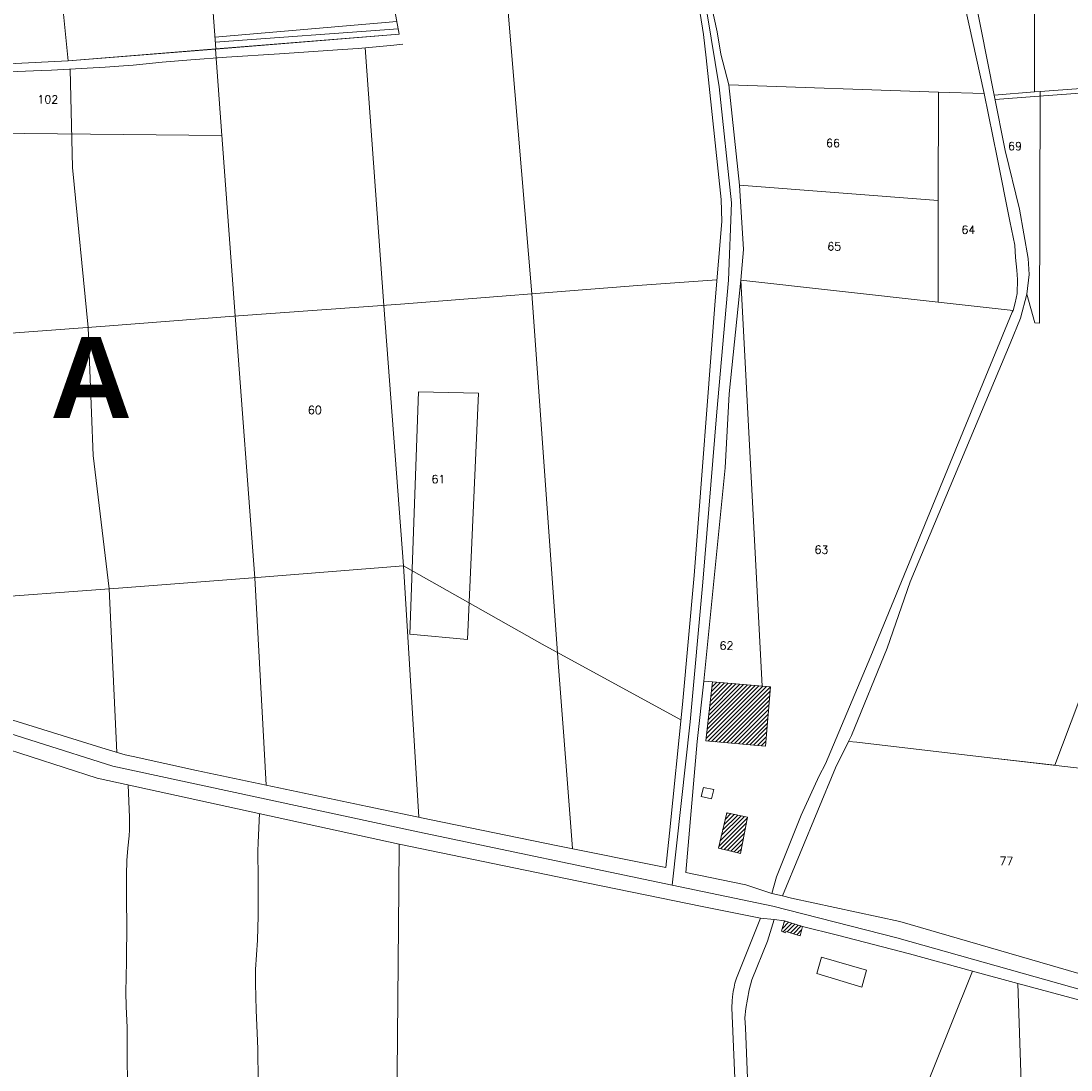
# Model space of a CAD drawing. Header units: metres. Extents: x 578835 to 593571, y 248557 to 255108.
# Tile 141 of 251: x 584321 to 584775, y 252113 to 252567. Entities that reach past the tile are written whole.
import ezdxf

# ---------------------------------------------------------------- set-up
doc = ezdxf.new("R2010")
doc.units = ezdxf.units.M
doc.linetypes.add('SOLID_LINE', pattern=[0])
for name, color, linetype, lineweight in [('Cad-BATIMENT_BATI_LEGER13', 7, 'SOLID_LINE', 0), ('Cad-BATIMENT_BATI_PRIVE12', 7, 'SOLID_LINE', 0), ('Cad-BATIMENT_BATI_PRIVE12_HACH', 7, 'SOLID_LINE', 0), ('Cad-HYDROGRAPHI_COURS_D_EAU28', 5, 'SOLID_LINE', 0), ('Cad-PARCELLAIRE_PARCELLE1', 250, 'SOLID_LINE', 0), ('Cad-PARCELLAIRE_PARCELLE1_', 250, 'SOLID_LINE', 0), ('Cad-RESEAU_ROUT_AXE_DE_VOIE26', 255, 'SOLID_LINE', 0), ('Cad-RESEAU_ROUT_LIMITE_DE_VOIE_P23', 8, 'SOLID_LINE', 0), ('Cad-TOPONYMIE_NUMERO_DE_PARCELL182', 250, 'SOLID_LINE', 0)]:
    doc.layers.add(name, color=color, linetype=linetype, lineweight=lineweight)
doc.layers.add('PLU nom', color=7, linetype='Continuous')
doc.styles.get("Standard").update_dxf_attribs({"font": 'arialbd_0.ttf', "height": 50})
doc.styles.add('TEXTSTYLE_45_11', font='txt.shx', dxfattribs={"oblique": 50})

msp = doc.modelspace()

# ---------------------------------------------------------------- hatches: boundary and pattern name
at = {"layer": 'Cad-BATIMENT_BATI_PRIVE12_HACH', "ltscale": 0.4}
h = msp.add_hatch(dxfattribs=at)
h.set_pattern_fill('ANSI31', color=256, scale=0.4, style=0)
h.paths.add_polyline_path([(584643.11, 252253.2), (584645.32, 252278.8), (584620.33, 252280.95), (584617.37, 252255.4)])
h = msp.add_hatch(dxfattribs=at)
h.set_pattern_fill('ANSI31', color=256, scale=0.4, style=0)
h.paths.add_polyline_path([(584626.39, 252224.38), (584622.8, 252209.15), (584632.39, 252206.82), (584635.45, 252222.46)])
h = msp.add_hatch(dxfattribs=at)
h.set_pattern_fill('ANSI31', color=256, scale=0.4, style=0)
h.paths.add_polyline_path([(584659.17, 252175.29), (584651.32, 252177.64), (584650.12, 252173.19), (584651.74, 252172.55), (584652.03, 252173.13), (584658.12, 252171.19)])

# ---------------------------------------------------------------- linework, layer by layer
at = {"layer": 'Cad-BATIMENT_BATI_LEGER13'}
for points in [[(584620.77, 252234.39), (584616.32, 252235.36), (584615.42, 252231.37), (584619.86, 252230.41), (584620.77, 252234.39), (584620.77, 252234.39)], [(584620.77, 252234.39), (584616.32, 252235.36), (584615.42, 252231.37), (584619.86, 252230.41), (584620.77, 252234.39), (584620.77, 252234.39)], [(584667.38, 252162.04), (584665.34, 252154.85), (584684.87, 252149.01), (584686.82, 252156.31), (584667.38, 252162.04), (584667.38, 252162.04)], [(584667.38, 252162.04), (584665.34, 252154.85), (584684.87, 252149.01), (584686.82, 252156.31), (584667.38, 252162.04), (584667.38, 252162.04)]]:
    msp.add_lwpolyline(points, close=True, dxfattribs=at)
at = {"layer": 'Cad-BATIMENT_BATI_PRIVE12'}
for points in [[(584643.11, 252253.2), (584645.32, 252278.8), (584620.33, 252280.95), (584620.33, 252280.95), (584620.33, 252280.95), (584617.37, 252255.4), (584643.11, 252253.2), (584643.11, 252253.2)], [(584626.39, 252224.38), (584622.8, 252209.15), (584632.39, 252206.82), (584635.45, 252222.46), (584626.39, 252224.38), (584626.39, 252224.38)], [(584659.17, 252175.29), (584651.32, 252177.64), (584650.12, 252173.19), (584651.74, 252172.55), (584652.03, 252173.13), (584658.12, 252171.19), (584659.17, 252175.29), (584659.17, 252175.29)]]:
    msp.add_lwpolyline(points, close=True, dxfattribs=at)
at = {"layer": 'Cad-HYDROGRAPHI_COURS_D_EAU28'}
for points in [[(584716.18, 252632.96), (584737.71, 252535.22), (584743.32, 252507.6), (584748.84, 252480.08), (584750.86, 252469.66), (584751.23, 252464.34), (584751.85, 252458.82), (584752.1, 252454.83), (584751.95, 252448.79), (584751.06, 252444.7), (584750.17, 252441.51), (584749.82, 252440.7), (584733.1, 252400.17), (584688.65, 252292.01), (584669.04, 252245.56), (584666.35, 252240.32), (584658.63, 252223.28), (584647.92, 252196.64), (584645.88, 252189.45), (584650.49, 252188.5), (584673.48, 252243.81), (584673.48, 252243.81), (584673.48, 252243.81), (584679.04, 252255.2), (584680.3, 252257.76), (584695.7, 252295.5), (584705.75, 252324.2), (584748.98, 252427.14), (584753.33, 252438.21), (584756.08, 252448.58), (584757.19, 252457.03), (584756.7, 252463.9), (584752.93, 252485.21), (584746.78, 252510.56), (584742.05, 252534.58), (584727.56, 252607.38)], [(584636.8, 252073.31), (584634.49, 252131.42), (584634.29, 252135.75), (584634.61, 252139.79), (584635.36, 252143.75), (584636.09, 252147.83), (584637.2, 252152.16), (584643.97, 252168.89), (584643.97, 252168.89), (584643.97, 252168.89), (584646.9, 252178.27), (584640.99, 252178.89), (584630.63, 252152.94), (584629.9, 252150.76), (584629.63, 252149.07), (584629.22, 252147.15), (584628.92, 252144.78), (584628.82, 252143.1), (584628.66, 252140.07), (584637.11, 251940.47)]]:
    msp.add_lwpolyline(points, dxfattribs=at)
at = {"layer": 'Cad-PARCELLAIRE_PARCELLE1'}
for points in [[(584341.8, 252549.38), (584336.07, 252607.08), (584329.87, 252719.6), (584374.02, 252720.95), (584391.92, 252721.78), (584396.72, 252675.24), (584405.58, 252554.49), (584341.8, 252549.38), (584341.8, 252549.38)], [(584405.58, 252554.49), (584396.72, 252675.24), (584391.92, 252721.78), (584455.23, 252724.61), (584456.21, 252719.79), (584455.24, 252719.6), (584482.22, 252575.27), (584482.56, 252573.29), (584484.91, 252560.89), (584405.58, 252554.49), (584405.58, 252554.49)], [(584277.88, 252552.84), (584272.17, 252632.96), (584269.92, 252656.84), (584266.38, 252684.42), (584264.75, 252684.28), (584263.76, 252713.85), (584263.63, 252717.4), (584329.87, 252719.6), (584336.07, 252607.08), (584341.8, 252549.38), (584290, 252546.83), (584277.88, 252552.84), (584277.88, 252552.84)], [(584759.23, 252658.41), (584759.71, 252658.45), (584761.02, 252658.56), (584790.67, 252663.72), (584817.25, 252669.17), (584852.17, 252674.44), (584853.63, 252674.77), (584855.49, 252675.16), (584855.49, 252675.16), (584920.77, 252684.08), (585017.08, 252697.37), (585017.08, 252697.37), (585012.25, 252673.23), (585008.87, 252643.74), (585001.62, 252585.62), (584999.82, 252554.03), (584865.91, 252541.71), (584865.75, 252543.7), (584761.95, 252536.13), (584759.41, 252535.92), (584759.23, 252658.41), (584759.23, 252658.41)], [(584759.41, 252535.92), (584742.05, 252534.58), (584727.56, 252607.38), (584724.02, 252621.13), (584722.11, 252634.01), (584720.71, 252641.92), (584717.91, 252654.62), (584759.23, 252658.41), (584759.41, 252535.92), (584759.41, 252535.92)], [(584627.27, 252539.02), (584623.86, 252552.22), (584622.23, 252561.9), (584614.32, 252598.24), (584605.13, 252642.18), (584652.64, 252649.71), (584712.23, 252654.59), (584716.18, 252632.96), (584737.71, 252535.22), (584717.88, 252535.79), (584627.27, 252539.02), (584627.27, 252539.02)], [(584280.34, 252518.38), (584408.21, 252517.13), (584405.41, 252554.47), (584341.8, 252549.38), (584290, 252546.83), (584277.89, 252552.73), (584280.34, 252518.38), (584280.34, 252518.38)], [(584868.86, 252387.35), (584819.58, 252381.33), (584768.18, 252244.94), (584737.64, 252248.4), (584682.7, 252254.84), (584679.04, 252255.2), (584680.3, 252257.76), (584695.7, 252295.5), (584705.75, 252324.2), (584748.98, 252427.14), (584753.33, 252438.21), (584756.08, 252448.58), (584759.6, 252436.06), (584761.59, 252436), (584761.95, 252536.13), (584865.75, 252543.7), (584865.91, 252541.71), (584871.77, 252438.2), (584866.34, 252437.18), (584868.86, 252387.35), (584868.86, 252387.35)], [(584717.88, 252535.79), (584627.27, 252539.02), (584631.9, 252495.6), (584717.76, 252488.96), (584717.88, 252535.79), (584717.88, 252535.79)], [(584717.73, 252445.04), (584717.76, 252488.96), (584717.88, 252535.79), (584737.71, 252535.22), (584743.32, 252507.6), (584748.84, 252480.08), (584750.86, 252469.66), (584751.23, 252464.34), (584751.85, 252458.82), (584752.1, 252454.83), (584751.95, 252448.79), (584751.06, 252444.7), (584750.17, 252441.51), (584717.73, 252445.04), (584717.73, 252445.04)], [(584759.41, 252535.92), (584761.95, 252536.13), (584761.59, 252436), (584759.6, 252436.06), (584756.08, 252448.58), (584757.19, 252457.03), (584756.7, 252463.9), (584752.93, 252485.21), (584746.78, 252510.56), (584742.05, 252534.58), (584759.41, 252535.92), (584759.41, 252535.92)], [(584717.76, 252488.96), (584631.9, 252495.6), (584633.63, 252467.88), (584632.53, 252454.52), (584717.73, 252445.04), (584717.76, 252488.96), (584717.76, 252488.96)], [(584750.17, 252441.51), (584749.82, 252440.7), (584733.1, 252400.17), (584688.65, 252292.01), (584669.04, 252245.56), (584666.35, 252240.32), (584658.63, 252223.28), (584647.92, 252196.64), (584645.88, 252189.45), (584634.69, 252193.19), (584608.68, 252198.59), (584613.68, 252255.19), (584616.52, 252281.3), (584620.33, 252280.95), (584641.77, 252279.06), (584632.53, 252454.52), (584717.73, 252445.04), (584750.17, 252441.51), (584750.17, 252441.51)], [(584616.52, 252281.3), (584620.33, 252280.95), (584641.77, 252279.06), (584632.53, 252454.52), (584627.4, 252405.38), (584625.71, 252373.46), (584616.52, 252281.3), (584616.52, 252281.3)], [(584519.14, 252405.8), (584493.22, 252406.31), (584489.45, 252301.55), (584514.37, 252299.29), (584519.14, 252405.8), (584519.14, 252405.8)], [(584768.85, 252244.76), (584801.14, 252241), (584832.95, 252237.31), (584863.51, 252233.51), (584912.17, 252226.33), (584927.96, 252223.86), (584943.83, 252221.39), (584953.86, 252219.67), (584982.98, 252302.15), (584984.93, 252301.52), (584990.09, 252330.38), (584872.71, 252309.86), (584869.35, 252378.58), (584868.92, 252386.68), (584868.86, 252387.35), (584819.58, 252381.33), (584768.18, 252244.94), (584768.85, 252244.76), (584768.85, 252244.76)], [(584184.74, 251994.51), (584188.58, 251993.93), (584305.07, 251977.92), (584300.04, 251882.3), (584388.45, 251877.88), (584395.83, 251877.27), (584483.04, 251870.52), (584483.76, 252079.7), (584484.26, 252143.72), (584484.71, 252191.68), (584484.84, 252210.87), (584354.36, 252239.31), (584225.76, 252280.84), (584216.6, 252232.7), (584219.22, 252232.03), (584214.25, 252187.81), (584208.08, 252140.26), (584202.98, 252108.61), (584200.77, 252092.71), (584198.13, 252077), (584194.96, 252055.67), (584184.93, 251998.09), (584184.74, 251994.51), (584184.74, 251994.51)], [(584768.85, 252244.76), (584801.14, 252241), (584832.95, 252237.31), (584863.51, 252233.51), (584855.68, 252169.54), (584802.8, 252176.93), (584801.31, 252147.38), (584783.06, 252153.65), (584701.29, 252177.36), (584654.36, 252187.48), (584650.49, 252188.5), (584673.48, 252243.81), (584679.04, 252255.2), (584682.7, 252254.84), (584737.64, 252248.4), (584768.85, 252244.76), (584768.85, 252244.76)], [(584484.84, 252210.87), (584566.46, 252193.95), (584615.76, 252183.92), (584640.99, 252178.89), (584630.63, 252152.94), (584629.9, 252150.76), (584629.63, 252149.07), (584629.22, 252147.15), (584628.92, 252144.78), (584628.82, 252143.1), (584628.66, 252140.07), (584637.11, 251940.47), (584641.67, 251840.52), (584530.56, 251827.67), (584522.06, 251839.56), (584486.36, 251870.23), (584483.04, 251870.52), (584483.76, 252079.7), (584484.26, 252143.72), (584484.71, 252191.68), (584484.84, 252210.87), (584484.84, 252210.87)], [(584642.21, 251930.75), (584642.06, 251944.22), (584636.7, 252053.8), (584636.8, 252073.31), (584634.49, 252131.42), (584634.29, 252135.75), (584634.61, 252139.79), (584635.36, 252143.75), (584636.09, 252147.83), (584637.2, 252152.16), (584643.97, 252168.89), (584646.9, 252178.27), (584651.32, 252177.64), (584659.17, 252175.29), (584674.34, 252171.43), (584705.34, 252163.43), (584732.68, 252155.91), (584687.86, 252044.26), (584642.21, 251930.75), (584642.21, 251930.75)], [(584742.43, 251711.18), (584657.77, 251706.21), (584651.53, 251705.92), (584652.96, 251712.5), (584653.72, 251720.14), (584653.91, 251731.64), (584649.04, 251783.07), (584647.81, 251826.32), (584646.1, 251848.7), (584642.42, 251908.47), (584642.21, 251930.75), (584642.21, 251930.75), (584687.86, 252044.26), (584732.68, 252155.91), (584752.16, 252150.62), (584756.36, 252026.46), (584768.96, 251862.1), (584823.23, 251867.64), (584873.83, 251684.49), (584820.85, 251674.49), (584746.33, 251660.56), (584742.43, 251711.18), (584742.43, 251711.18)], [(584756.36, 252026.46), (584752.16, 252150.62), (584802.59, 252137.01), (584809.35, 252023.77), (584756.36, 252026.46), (584756.36, 252026.46)]]:
    msp.add_lwpolyline(points, close=True, dxfattribs=at)
for points in [[(584280.34, 252518.38), (584408.21, 252517.13), (584405.41, 252554.47), (584405.41, 252554.47), (584405.41, 252554.47), (584484.91, 252560.89), (584482.56, 252573.29)], [(584614.98, 252569.76), (584616.31, 252560.73), (584617.48, 252550.69), (584624.08, 252489.49), (584624.23, 252479.91), (584621.4, 252445.68), (584612.37, 252326.99), (584607.31, 252271.16), (584601.74, 252215.52), (584600.1, 252200.67), (584553.47, 252210.14), (584526.05, 252215.77), (584498.63, 252221.39), (584471.2, 252227.12), (584457.51, 252229.99), (584443.84, 252232.86), (584430.08, 252235.72), (584397.19, 252242.67), (584369.82, 252248.64), (584366.47, 252249.36), (584356.4, 252252.41), (584302.92, 252269.02)]]:
    msp.add_lwpolyline(points, dxfattribs=at)
at = {"layer": 'Cad-PARCELLAIRE_PARCELLE1_'}
msp.add_lwpolyline([(584519.14, 252405.8), (584493.22, 252406.31), (584489.45, 252301.55), (584514.37, 252299.29), (584519.14, 252405.8), (584519.14, 252405.8)], close=True, dxfattribs=at)
at = {"layer": 'Cad-RESEAU_ROUT_AXE_DE_VOIE26'}
for points in [[(584618, 252569.62), (584623.09, 252538.07), (584628.46, 252488.04), (584627.19, 252454.6), (584622.18, 252397.66), (584616.14, 252324.01), (584610.62, 252263.64), (584602.87, 252193.08)], [(585023.02, 252121.89), (584998.64, 252116.99), (584980.19, 252114.44), (584964.28, 252115.57), (584932.55, 252122.02), (584930.66, 252122.4), (584823.86, 252137.85), (584802.61, 252141.37), (584699.99, 252170.32), (584646.4, 252184.07), (584602.87, 252193.08), (584492.93, 252216.2), (584361.03, 252244.47), (584295.57, 252265.25), (584225.57, 252287.6), (584139.03, 252315.35), (583958.86, 252370.1), (583922.87, 252377.35), (583861.48, 252388.26), (583834.21, 252393.97), (583800.22, 252397.44), (583751.21, 252400.59), (583745.1, 252400.58), (583736.07, 252402.37)], [(585023.02, 252121.89), (584998.64, 252116.99), (584980.19, 252114.44), (584964.28, 252115.57), (584932.55, 252122.02), (584930.66, 252122.4), (584823.86, 252137.85), (584802.61, 252141.37), (584699.99, 252170.32), (584646.4, 252184.07), (584602.87, 252193.08), (584492.93, 252216.2), (584361.03, 252244.47), (584295.57, 252265.25), (584225.57, 252287.6), (584139.03, 252315.35), (583958.86, 252370.1), (583922.87, 252377.35), (583861.48, 252388.26), (583834.21, 252393.97), (583800.22, 252397.44), (583751.21, 252400.59), (583745.1, 252400.58), (583736.07, 252402.37)], [(585023.02, 252121.89), (584998.64, 252116.99), (584980.19, 252114.44), (584964.28, 252115.57), (584932.55, 252122.02), (584930.66, 252122.4), (584823.86, 252137.85), (584802.61, 252141.37), (584699.99, 252170.32), (584646.4, 252184.07), (584602.87, 252193.08), (584492.93, 252216.2), (584361.03, 252244.47), (584295.57, 252265.25), (584225.57, 252287.6), (584139.03, 252315.35), (583958.86, 252370.1), (583922.87, 252377.35), (583861.48, 252388.26), (583834.21, 252393.97), (583800.22, 252397.44), (583751.21, 252400.59), (583745.1, 252400.58), (583736.07, 252402.37)]]:
    msp.add_lwpolyline(points, dxfattribs=at)
at = {"layer": 'Cad-RESEAU_ROUT_LIMITE_DE_VOIE_P23'}
for p, q in [((584483.79, 252566.34), (584405.22, 252559.52)), ((584484.38, 252563.22), (584405.37, 252557.4))]:
    msp.add_line(p, q, dxfattribs=at)
for points in [[(584559.7, 252208.88), (584553.74, 252287.4), (584542.13, 252448.66), (584531.74, 252572.13)], [(584312.93, 252544.48), (584330.22, 252545.15), (584334.54, 252545.36), (584357.83, 252546.63), (584363.63, 252547.03), (584369.89, 252547.54), (584382.37, 252548.74), (584394.86, 252549.85), (584410.18, 252550.91), (584433.17, 252552.37), (584460.36, 252554.23), (584467.16, 252554.75), (584474.88, 252555.42), (584482.6, 252556.18), (584486.45, 252556.59)], [(584470.21, 252555.01), (584478.28, 252443.67), (584486.76, 252331.04), (584493.29, 252222.53)], [(584362.86, 252250.44), (584359.47, 252321.11), (584352.56, 252378.82), (584350.49, 252434.1), (584343.6, 252503.26), (584342.59, 252545.8)], [(584742.47, 252532.64), (584759.45, 252533.89), (584865.9, 252541.71)], [(584427.31, 252236.28), (584422.51, 252325.94), (584413.93, 252439.11), (584408.18, 252517.19)], [(584622.18, 252454.74), (584587.87, 252452.3), (584485.4, 252444.16), (584413.36, 252439.07), (584357.73, 252434.63), (584293.67, 252429.95)], [(584606.64, 252264.56), (584546.6, 252297.22), (584486.76, 252331.04), (584421.6, 252325.87), (584365.38, 252321.55), (584295.33, 252316.42)], [(584366.92, 252083.04), (584367.67, 252093.81), (584367.66, 252102.19), (584367.44, 252110.39), (584367.31, 252115.84), (584367.3, 252125.24), (584367.26, 252131.51), (584366.87, 252140.7), (584366.69, 252146.83), (584366.94, 252160.12), (584366.99, 252162.92), (584367.14, 252174.09), (584367.05, 252188.1), (584367.04, 252197.5), (584367.19, 252203.75), (584367.59, 252209.04), (584368.12, 252214.35), (584368.29, 252217), (584368.35, 252218.78), (584368.33, 252222.36), (584367.7, 252236.42)], [(584424.43, 252224.08), (584423.86, 252211.56), (584423.76, 252207.74), (584423.85, 252195.97), (584423.93, 252187.91), (584423.93, 252182.55), (584423.9, 252179.89), (584423.6, 252169.29), (584423.23, 252162.96), (584422.82, 252156.63), (584422.71, 252153.47), (584422.7, 252150.6), (584423.04, 252139.13), (584423.44, 252129.1), (584423.7, 252122.4), (584423.91, 252108.24), (584424.16, 252099.2), (584424.24, 252093.17), (584424.24, 252090.77), (584424.12, 252085.95), (584423.53, 252072.24)]]:
    msp.add_lwpolyline(points, dxfattribs=at)

# ---------------------------------------------------------------- texts
at = {"layer": 'Cad-TOPONYMIE_NUMERO_DE_PARCELL182', "style": 'TEXTSTYLE_45_11'}
for s, p in [('102', (584328.5, 252530.98)), ('66', (584669.33, 252512.11)), ('69', (584748, 252510.77)), ('64', (584727.86, 252474.64)), ('65', (584669.86, 252467.46)), ('60', (584445.39, 252396.73)), ('61', (584498.82, 252366.87)), ('63', (584664.34, 252336.35)), ('62', (584623.3, 252294.9)), ('77', (584744.26, 252201.8))]:
    msp.add_text(s, height=3.491, rotation=359.5887, dxfattribs=at).set_placement(p)
at = {"layer": 'PLU nom', "insert": (584351.72, 252429.94), "char_height": 35, "width": 195.3422, "attachment_point": 2}
msp.add_mtext('A', dxfattribs=at)

doc.saveas('drawing.dxf')
